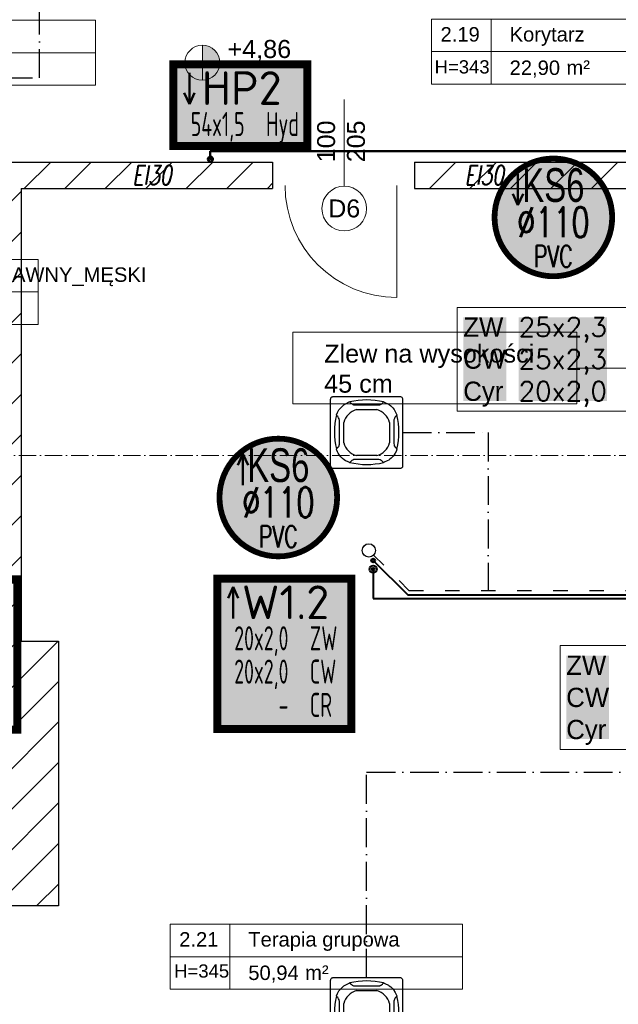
# Model space of a CAD drawing. Header units: millimetres. Extents: x 24385 to 79107, y -56478 to -23676.
# Tile 58 of 256: x 28668 to 29166, y -36318 to -35500. Entities that reach past the tile are written whole.
import ezdxf
from ezdxf.enums import TextEntityAlignment as Align

# ---------------------------------------------------------------- set-up
doc = ezdxf.new("R2010")
doc.units = ezdxf.units.MM
doc.header["$LTSCALE"] = 2
for name, pattern in [('ACAD_ISO03W100', [30, 12, -18]), ('ACAD_ISO10W100', [18, 12, -3, 0, -3]), ('DASHED', [19.05, 12.7, -6.35])]:
    doc.linetypes.add(name, pattern=pattern)
for name, color, linetype, lineweight in [('0_OPIS', 7, 'Continuous', 13), ('3DPLAN_A_DRZWI', 173, 'Continuous', 5), ('3DPLAN_A_TABELKA POMIESZCZEŃ', 7, 'Continuous', 0), ('_KWP_W_OPIS', 211, 'Continuous', 9), ('_WLK_W_OPIS', 211, 'Continuous', 9), ('A_STOL_OPIS', 55, 'Continuous', 5), ('A_TXT', 7, 'Continuous', 0), ('A_WYM_KOT', 161, 'Continuous', 0), ('A_ZESTAWIENIE STOLARKI', 3, 'Continuous', 15), ('Opisy', 7, 'Continuous', 13)]:
    doc.layers.add(name, color=color, linetype=linetype, lineweight=lineweight)
for name, color, linetype in [('3DPLAN_A_KRESKOWANIE 1', 253, 'Continuous'), ('3DPLAN_A_OPIS', 8, 'Continuous'), ('3DPLAN_A_POMIESZCZENIE NUMER', 100, 'Continuous'), ('3DPLAN_K_NOŚNA', 7, 'Continuous'), ('_WLK_oznaczenia', 211, 'Continuous'), ('A_POMIESZCZENIE OPIS', 100, 'Continuous'), ('IS_freon_urządzenia', 3, 'DASHED')]:
    doc.layers.add(name, color=color, linetype=linetype)
for name, color, linetype, lineweight, true_color in [('cw', 7, 'Continuous', 40, 0xf79809), ('hydranty', 7, 'Continuous', 50, 0x0335fc), ('kanalizacja', 7, 'Continuous', 30, 0xbf3000), ('kanalizacja pod stropem skropliny', 7, 'Continuous', 30, 0x60bb04), ('wodociag', 7, 'Continuous', 40, 0x0e97f1)]:
    doc.layers.add(name, color=color, linetype=linetype, lineweight=lineweight, true_color=true_color)
doc.styles.add('ARIAL', font='arial.ttf')
doc.styles.add('GRZEJNIK', font='simplex.shx', dxfattribs={"width": 0.7})
doc.styles.add('isocp', font='isocpeur.ttf', dxfattribs={"width": 0.9})
doc.styles.add('J-ROMANS', font='ROMANS.SHX', dxfattribs={"width": 0.7, "oblique": 10})
doc.styles.get("Standard").update_dxf_attribs({"font": 'arial.ttf'})
doc.styles.add('TABEL1', font='txt')

# ---------------------------------------------------------------- blocks, each defined once
blk = doc.blocks.new('zw$2C56')
at = {"layer": 'IS_freon_urządzenia', "linetype": 'Continuous'}
for points in [[(-321, 376), (383, 376), (389, 376), (396, 373), (403, 368), (407, 362), (410, 357), (411, 348), (411, -356), (410, -362), (408, -368), (403, -375), (396, -380), (392, -382), (388, -383), (384, -384), (-322, -384), (-328, -383), (-332, -381), (-337, -379), (-341, -375), (-344, -372), (-346, -368), (-348, -364), (-349, -360), (-349, -358), (-349, 348), (-348, 353), (-348, 357), (-346, 361), (-342, 367), (-339, 370), (-335, 373), (-329, 375), (-325, 376), (-321, 376)], [(-152, 319), (-150, 320), (-148, 320), (-147, 320), (-145, 319), (-144, 318), (-142, 317), (-138, 311), (-137, 309), (-135, 308), (-129, 302), (-123, 298), (-119, 295), (-113, 292), (-108, 291), (-106, 290), (-101, 289), (-97, 288), (-96, 288), (-94, 288), (-92, 288), (-90, 288), (-89, 288), (151, 288), (157, 288), (161, 288), (165, 289), (170, 290), (175, 292), (179, 294), (182, 296), (185, 297), (188, 299), (189, 300), (197, 307), (202, 313), (206, 317), (208, 319), (210, 320), (212, 320), (213, 320), (216, 318), (238, 308), (248, 303), (261, 296), (268, 291), (286, 277), (292, 271), (300, 264), (306, 257), (320, 239), (326, 231), (332, 220), (341, 204), (347, 191), (350, 185), (351, 181), (350, 177), (350, 176), (348, 174), (341, 169), (333, 161), (328, 154), (324, 146), (321, 139), (319, 129), (319, 122), (319, -118), (320, -133), (323, -144), (332, -159), (345, -171), (350, -176), (351, -180), (350, -183), (348, -188), (345, -195), (332, -221), (321, -237), (311, -251), (289, -274), (277, -284), (264, -293), (249, -301), (217, -317), (212, -319), (210, -319), (207, -318), (205, -316), (202, -311), (193, -302), (186, -297), (175, -291), (160, -288), (150, -287), (-89, -287), (-103, -288), (-116, -293), (-125, -298), (-133, -305), (-137, -309), (-144, -317), (-148, -319), (-157, -316), (-164, -313), (-172, -309), (-191, -300), (-206, -290), (-222, -277), (-222, -277), (-241, -260), (-256, -241), (-269, -220), (-277, -206), (-284, -189), (-288, -182), (-288, -178), (-287, -175), (-283, -172), (-275, -165), (-275, -158), (-268, -158), (-263, -150), (-260, -143), (-258, -135), (-256, -125), (-256, -82), (-256, -20), (-256, 123), (-259, 141), (-265, 153), (-274, 165), (-285, 174), (-288, 179), (-287, 184), (-276, 209), (-261, 236), (-246, 255), (-224, 276), (-208, 289), (-152, 319)], [(-75, 239), (138, 239)], [(-211, -111), (-211, 103)], [(274, 103), (274, -111)], [(138, -247), (-75, -247)]]:
    blk.add_lwpolyline(points, dxfattribs=at)
for centre, radius, start, end in [((32, -425), 766, 76.4959, 103.5206), ((-19, 47), 200, 106.2611, 163.6692), ((82, 47), 200, 16.3308, 73.7389), ((457, 2), 766, 166.4793, 193.5039), ((-394, 1), 766, 346.4959, 13.5206), ((-19, -55), 200, 196.3308, 253.7389), ((82, -55), 200, 286.2611, 343.6692), ((31, 426), 766, 256.4793, 283.5039)]:
    blk.add_arc(centre, radius, start, end, dxfattribs=at)
blk = doc.blocks.new('G$CDB1AC55F')
at = {"layer": 'IS_freon_urządzenia', "xscale": 0.07876787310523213, "yscale": 0.07876787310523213, "zscale": 0.07876787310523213}
blk.add_blockref('zw$2C56', (27.48, 30.22), dxfattribs=at)
blk = doc.blocks.new('tabelka dla tp')
at = {"layer": '3DPLAN_A_TABELKA POMIESZCZEŃ'}
for p, q in [((49.7, 54), (49.7, 0)), ((0, 27), (243.13, 27))]:
    blk.add_line(p, q, dxfattribs=at)
blk.add_lwpolyline([(0, 54), (243.13, 54), (243.13, 0), (0, 0)], close=True, dxfattribs=at)
at = {"layer": '3DPLAN_A_POMIESZCZENIE NUMER', "color": 7, "style": 'ARIAL'}
blk.add_attdef('NUMER', (2.23, 35.39), '', height=12, dxfattribs=at)
at = {"layer": 'A_POMIESZCZENIE OPIS', "insert": (112.2, 19.75), "char_height": 12, "width": 36.4122, "attachment_point": 1, "style": 'ARIAL'}
blk.add_mtext('{\\C7;m²}', dxfattribs=at)
at = {"layer": 'A_POMIESZCZENIE OPIS', "color": 7, "style": 'ARIAL'}
for tag, p in [('NAZWA', (51.73, 35.39)), ('POWIERZCHNIA', (51.06, 7.24))]:
    blk.add_attdef(tag, p, '', height=12, dxfattribs=at)
blk = doc.blocks.new('II pietrooo')
at = {"layer": '3DPLAN_A_KRESKOWANIE 1'}
h = blk.add_hatch(dxfattribs=at)
h.set_pattern_fill('ANSI31', color=256, scale=7.5, style=0)
h.set_pattern_definition([(45, (25713.503, -37486.946), (-16.83798, 16.83798), [])])
h.paths.add_polyline_path([(28996.12, -35640.04), (29220.12, -35640.04), (29220.12, -35744.04), (29268.12, -35744.04), (29268.12, -35638.04), (29280.12, -35638.04), (29280.12, -35618.04), (28996.12, -35618.04)])
h.paths.add_polyline_path([(28878.12, -35618.04), (28627.12, -35618.04), (28627.12, -35638.72), (28681.52, -35638.72), (28681.52, -35640.04), (28878.12, -35640.04)])
h.paths.add_polyline_path([(28627.12, -35774.7), (28669.12, -35774.7), (28669.12, -35692.72), (28627.12, -35692.72)])
h.paths.add_polyline_path([(28558.7, -36657.04), (28739.12, -36657.04), (28739.12, -36571.04), (28671.12, -36571.04), (28671.12, -36518.04), (28657.12, -36518.04), (28657.12, -36236.04), (28700.12, -36236.04), (28700.12, -36016.04), (28669.12, -36016.04), (28669.12, -35828.7), (28627.12, -35828.7), (28627.12, -35865.04), (28626.12, -35886.04), (28626.12, -36572.04), (28558.7, -36572.04)])
h.paths.add_polyline_path([(29268.12, -35964.04), (29268.12, -35847.04), (29220.12, -35847.04), (29220.12, -35964.04)])
h.paths.add_polyline_path([(29503.49, -35638.04), (29503.49, -35618.04), (29460.12, -35618.04), (29460.12, -35600.04), (29450.12, -35600.04), (29450.12, -35618.04), (29383.12, -35618.04), (29383.12, -35638.04)])
h.paths.add_polyline_path([(28853.12, -36657.04), (29038.12, -36657.04), (29038.12, -36571.04), (28853.12, -36571.04)])
h.paths.add_polyline_path([(29151.12, -36657.04), (29338.12, -36657.04), (29338.12, -36571.04), (29270.12, -36571.04), (29270.12, -36518.04), (29220.12, -36518.04), (29220.12, -36571.04), (29151.12, -36571.04)])
h.paths.add_polyline_path([(29634.12, -36571.04), (29451.12, -36571.04), (29451.12, -36657.04), (29634.12, -36657.04)])
h.paths.add_polyline_path([(29935.12, -36571.04), (29869.12, -36571.04), (29869.12, -36518.04), (29822.12, -36518.04), (29822.12, -36571.04), (29747.12, -36571.04), (29747.12, -36657.04), (29935.12, -36657.04)])
h.paths.add_polyline_path([(30049.12, -36657.04), (30229.12, -36657.04), (30229.12, -36572.04), (30152.12, -36572.04), (30152.12, -35868.04), (30205.12, -35868.04), (30205.12, -35846.04), (30137.12, -35846.04), (30137.12, -36571.04), (30049.12, -36571.04)])
h.paths.add_polyline_path([(30416.12, -35967.04), (30444.12, -35967.04), (30444.12, -36519.04), (30416.12, -36519.04), (30416.12, -36572.04), (30344.12, -36572.04), (30344.12, -36657.04), (30525.12, -36657.04), (30525.12, -36569.04), (30491.12, -36569.04), (30491.12, -35961.04), (30561.12, -35961.04), (30561.12, -35942.04), (30464.12, -35942.04), (30464.12, -35846.04), (30308.12, -35846.04), (30308.12, -35868.04), (30416.12, -35868.04)])
h.paths.add_polyline_path([(30640.12, -36657.04), (30826.12, -36657.04), (30826.12, -36569.04), (30640.12, -36569.04)])
h.paths.add_polyline_path([(31069.12, -36128.04), (31069.12, -36517.04), (31041.12, -36517.04), (31041.12, -36569.04), (30941.12, -36569.04), (30941.12, -36657.04), (31677.49, -36657.04), (31677.49, -36350.04), (31638.12, -36350.04), (31638.12, -36497.04), (31585.12, -36497.04), (31585.12, -36562.04), (31092.12, -36562.04), (31092.12, -36128.04)])
h.paths.add_polyline_path([(31069.12, -35961.04), (30716.12, -35961.04), (30716.12, -35813.04), (30718.62, -35813.04), (30728.12, -35813.04), (30728.12, -35942.04), (31012.12, -35942.04), (31012.12, -35891.04), (31024.12, -35891.04), (31024.12, -35870.04), (31046.12, -35870.04), (31046.12, -35891.04), (31058.12, -35891.04), (31058.12, -35942.04), (31562.12, -35942.04), (31562.12, -35677.04), (31610.12, -35677.04), (31610.12, -35281.04), (31677.49, -35281.04), (31677.49, -36124.04), (31638.12, -36124.04), (31638.12, -35961.04), (31092.12, -35961.04), (31092.12, -36025.04), (31069.12, -36025.04)])
h.paths.add_polyline_path([(30708.33, -35857.49), (30708.33, -35812.36), (30740.73, -35812.36), (30740.73, -35857.49)], flags=9)
h.paths.add_polyline_path([(31062.12, -35694.04), (31062.12, -35618.04), (31015.12, -35618.04), (31015.12, -35694.04)])
h.paths.add_polyline_path([(31677.49, -35151.04), (31677.49, -34962.04), (30941.12, -34962.04), (30941.12, -35016.04), (31013.12, -35016.04), (31013.12, -35069.04), (31062.12, -35069.04), (31062.12, -35011.04), (31562.12, -35011.04), (31562.12, -35142.04), (31610.12, -35142.04), (31610.12, -35151.04)])
h.paths.add_polyline_path([(30826.12, -34962.04), (30640.12, -34962.04), (30640.12, -35016.04), (30826.12, -35016.04)])
h.paths.add_polyline_path([(30346.12, -35009.04), (30420.12, -35009.04), (30420.12, -35062.04), (30450.12, -35062.04), (30450.12, -35149.04), (30460.12, -35149.04), (30460.12, -35016.04), (30525.12, -35016.04), (30525.12, -34962.04), (30346.12, -34962.04)])
h.paths.add_polyline_path([(30231.12, -34962.04), (30056.12, -34962.04), (30056.12, -35009.04), (30231.12, -35009.04)])
h.paths.add_polyline_path([(29856.12, -35328.04), (29856.12, -35059.04), (29872.12, -35059.04), (29872.12, -35009.04), (29941.12, -35009.04), (29941.12, -34962.04), (29753.12, -34962.04), (29753.12, -35009.04), (29818.12, -35009.04), (29818.12, -35059.04), (29834.12, -35059.04), (29834.12, -35328.04)])
h.paths.add_polyline_path([(29460.12, -35480.04), (29460.12, -35466.04), (30247.12, -35466.04), (30247.12, -35441.04), (29856.12, -35441.04), (29856.12, -35428.04), (29834.12, -35428.04), (29834.12, -35441.04), (29556.12, -35441.04), (29556.12, -35009.04), (29638.12, -35009.04), (29638.12, -34962.04), (29461.12, -34962.04), (29461.12, -35016.04), (29547.12, -35016.04), (29547.12, -35448.04), (29368.12, -35448.04), (29368.12, -35466.04), (29450.12, -35466.04), (29450.12, -35480.04), (29452.12, -35480.04)])
h.paths.add_polyline_path([(29336.12, -34962.04), (29156.46, -34962.04), (29156.46, -35014.04), (29226.46, -35014.04), (29226.46, -35404.04), (29175.46, -35404.04), (29175.46, -35444.04), (28929.46, -35444.04), (28929.46, -35466.04), (29265.12, -35466.04), (29265.12, -35448.04), (29253.12, -35448.04), (29253.12, -35070.04), (29282.12, -35070.04), (29282.12, -35016.04), (29336.12, -35016.04)])
h.paths.add_polyline_path([(28860.46, -35014.04), (29041.46, -35014.04), (29041.46, -34962.04), (28860.46, -34962.04)])
h.paths.add_polyline_path([(28697.46, -35187.04), (28697.46, -35084.04), (28674.46, -35084.04), (28674.46, -35014.04), (28745.46, -35014.04), (28745.46, -34962.04), (28602.12, -34962.04), (28602.12, -35015.04), (28627.12, -35015.04), (28627.12, -35067.04), (28642.12, -35067.04), (28642.12, -35072.04), (28642.12, -35146.32), (28685.71, -35146.32), (28685.71, -35187.04)])
h.paths.add_polyline_path([(28642.12, -35353.04), (28635.12, -35353.04), (28635.12, -35438.04), (28643.12, -35438.04), (28643.12, -35466.04), (28829.46, -35466.04), (28829.46, -35444.04), (28674.46, -35444.04), (28674.46, -35200.32), (28642.12, -35200.32)])
h.paths.add_polyline_path([(28492.12, -35015.04), (28492.12, -34962.04), (28212, -34962.04), (28212, -34959.04), (28205.12, -34959.04), (28205.12, -35015.04)])
h.paths.add_polyline_path([(28062.12, -35183.04), (28062.12, -35072.04), (28072.12, -35072.04), (28072.12, -35015.04), (28081.12, -35015.04), (28081.12, -34918.04), (28086.12, -34918.04), (28086.12, -34914.04), (28068.99, -34914.04), (28068.99, -34944.04), (28073.99, -34944.04), (28073.99, -34959.04), (28062.49, -34959.04), (28062.49, -34962.04), (28026.62, -34962.04), (28026.62, -35180.04), (28027.12, -35180.04), (28027.12, -35183.04)])
h.paths.add_polyline_path([(27906.12, -35022.04), (27982.12, -35022.04), (27982.12, -35089.04), (27944.12, -35089.04), (27944.12, -35180.04), (28026.62, -35180.04), (28026.62, -34962.04), (27906.12, -34962.04)])
h.paths.add_polyline_path([(27791.12, -34962.04), (27617.12, -34962.04), (27617.12, -35022.04), (27791.12, -35022.04)])
h.paths.add_polyline_path([(27460.12, -35083.04), (27426.12, -35083.04), (27426.12, -35022.04), (27502.12, -35022.04), (27502.12, -34962.04), (26781.49, -34962.04), (26781.49, -35100.04), (26827.12, -35100.04), (26827.12, -35020.04), (27377.12, -35020.04), (27377.12, -35072.04), (27405.12, -35072.04), (27405.12, -35233.04), (27460.12, -35233.04)])
h.paths.add_polyline_path([(27405.12, -35492.04), (27426.12, -35492.04), (27426.12, -35323.04), (27405.12, -35323.04), (27405.12, -35332.04), (26827.12, -35332.04), (26827.12, -35275.04), (26781.49, -35275.04), (26781.49, -35409.04), (26826.12, -35409.04), (26826.12, -35352.04), (27405.12, -35352.04)])
h.paths.add_polyline_path([(26827.12, -36005.04), (26827.12, -35955.04), (27379.12, -35955.04), (27379.12, -35969.04), (27405.12, -35969.04), (27405.12, -35998.04), (27426.12, -35998.04), (27426.12, -35901.04), (27346.12, -35901.04), (27346.12, -35931.04), (26850.12, -35931.04), (26850.12, -35891.04), (26781.49, -35891.04), (26781.49, -36005.04)])
h.paths.add_polyline_path([(26993.72, -36573.04), (26827.12, -36573.04), (26827.12, -36503.04), (26881.12, -36503.04), (26881.12, -36349.04), (26827.12, -36349.04), (26827.12, -36275.04), (26781.49, -36275.04), (26781.49, -36657.04), (26993.72, -36657.04)])
h.paths.add_polyline_path([(27462.55, -36581.04), (27431.12, -36581.04), (27431.12, -36173.04), (27468.12, -36173.04), (27468.12, -36134.04), (27477.12, -36134.04), (27477.12, -36113.04), (27426.12, -36113.04), (27426.12, -36088.04), (27405.12, -36088.04), (27405.12, -36522.04), (27378.12, -36522.04), (27378.12, -36573.04), (27181.88, -36573.04), (27181.88, -36657.04), (27462.55, -36657.04)])
h.paths.add_polyline_path([(27415.62, -36075.12), (27432.05, -36075.12), (27432.05, -36095.12), (27415.62, -36095.12)], flags=9)
h.paths.add_polyline_path([(27804.12, -36578.85), (27739.12, -36578.85), (27739.12, -36043.85), (27716.12, -36043.85), (27716.12, -36113.04), (27580.12, -36113.04), (27580.12, -36134.04), (27717.12, -36134.04), (27717.12, -36581.04), (27577.55, -36581.04), (27577.55, -36657.04), (27804.12, -36657.04)])
h.paths.add_polyline_path([(28147.7, -36572.04), (28077.7, -36572.04), (28077.7, -36523.04), (28062.7, -36523.04), (28062.7, -36237.04), (28106.7, -36237.04), (28106.7, -36134.04), (28062.7, -36134.04), (28062.7, -36010.04), (28106.7, -36010.04), (28106.7, -35886.04), (28394.12, -35886.04), (28394.12, -35864.04), (28063.12, -35864.04), (28063.12, -35670.04), (28073.12, -35670.04), (28073.12, -35621.04), (28062.12, -35621.04), (28062.12, -35543.04), (28082.12, -35543.04), (28082.12, -35495.04), (28062.12, -35495.04), (28062.12, -35394.04), (28282.12, -35394.04), (28282.12, -35408.04), (28286.46, -35408.04), (28298.12, -35408.04), (28298.12, -35378.04), (28379.12, -35378.04), (28379.12, -35438.04), (28517.12, -35438.04), (28517.12, -35353.04), (28062.12, -35353.04), (28062.12, -35333.04), (28027.12, -35333.04), (28027.12, -35347.04), (28026.62, -35347.04), (28026.62, -36657.04), (28147.7, -36657.04)])
h.paths.add_polyline_path([(27990.12, -35853.04), (27968.12, -35853.04), (27968.12, -35869.04), (27697.3, -35869.04), (27697.3, -35888.04), (27716.12, -35888.04), (27716.12, -35906.28), (27737.7, -35906.28), (27737.7, -35953.85), (27739.12, -35953.85), (27739.12, -35885.85), (27985.12, -35885.85), (27985.12, -35971.85), (28001.12, -35971.85), (28001.12, -36038.85), (27936.12, -36038.85), (27936.12, -36242.85), (27999.12, -36242.85), (27999.12, -36501.85), (27972.12, -36501.85), (27972.12, -36578.85), (27919.12, -36578.85), (27919.12, -36657.04), (28026.62, -36657.04), (28026.62, -35347.04), (27730.12, -35347.04), (27730.12, -35371.04), (27990.12, -35371.04), (27990.12, -35559.04), (27950.12, -35559.04), (27950.12, -35615.04), (27920.12, -35615.04), (27920.12, -35714.04), (27990.12, -35714.04)])
h.paths.add_polyline_path([(27618.12, -35845.04), (27595.12, -35845.04), (27595.12, -35888.04), (27697.3, -35888.04), (27697.3, -35869.04), (27618.12, -35869.04)])
h.paths.add_polyline_path([(27618.12, -35668.04), (27611.12, -35668.04), (27611.12, -35639.52), (27595.12, -35639.52), (27595.12, -35742.04), (27618.12, -35742.04)])
h.paths.add_polyline_path([(27627.12, -35371.04), (27627.12, -35347.04), (27595.12, -35347.04), (27595.12, -35585.52), (27611.12, -35585.52), (27611.12, -35371.04)])
h.paths.add_polyline_path([(27611.12, -35585.52), (27595.12, -35585.52), (27595.12, -35612.52), (27611.12, -35612.52)])
h.paths.add_polyline_path([(27595.12, -35612.52), (27595.12, -35639.52), (27611.12, -35639.52), (27611.12, -35612.52)])
h.paths.add_polyline_path([(28681.52, -35638.72), (28627.12, -35638.72), (28627.12, -35665.72), (28669.12, -35665.72), (28669.12, -35640.04), (28681.52, -35640.04)])
h.paths.add_polyline_path([(28627.12, -35665.72), (28627.12, -35692.72), (28669.12, -35692.72), (28669.12, -35665.72)])
h.paths.add_polyline_path([(28669.12, -35774.7), (28627.12, -35774.7), (28627.12, -35801.7), (28669.12, -35801.7)])
h.paths.add_polyline_path([(28500.55, -35778.11), (28635.7, -35778.11), (28635.7, -35799.65), (28500.55, -35799.65)], flags=9)
h.paths.add_polyline_path([(28627.12, -35801.7), (28627.12, -35828.7), (28669.12, -35828.7), (28669.12, -35801.7)])
h.paths.add_polyline_path([(30458.65, -36145.03), (30476.6, -36145.03), (30476.6, -36165.03), (30458.65, -36165.03)], flags=24)
h.paths.add_polyline_path([(31264.91, -35935.28), (31310.04, -35935.28), (31310.04, -35967.68), (31264.91, -35967.68)], flags=24)
h.paths.add_polyline_path([(30821.98, -35935.28), (30867.1, -35935.28), (30867.1, -35967.68), (30821.98, -35967.68)], flags=24)
h.paths.add_polyline_path([(29703.79, -35437.78), (29748.92, -35437.78), (29748.92, -35470.18), (29703.79, -35470.18)], flags=24)
h.paths.add_polyline_path([(30025.57, -35437.78), (30070.7, -35437.78), (30070.7, -35470.18), (30025.57, -35470.18)], flags=24)
h.paths.add_polyline_path([(29534.64, -35263.91), (29534.64, -35218.79), (29567.04, -35218.79), (29567.04, -35263.91)], flags=24)
h.paths.add_polyline_path([(27335.79, -35645.68), (27389.56, -35645.68), (27389.56, -35678.08), (27335.79, -35678.08)], flags=24)
at = {"layer": 'A_WYM_KOT'}
h = blk.add_hatch(color=256, dxfattribs=at)
h.dxf.hatch_style = 1
h.paths.add_polyline_path([(28819.8, -35535.57), (28805.24, -35535.57, 0.414214), (28819.8, -35550.13), (28819.8, -35535.57)], is_closed=False)
h.paths.add_polyline_path([(28819.8, -35535.57), (28834.36, -35535.57, 0.143872), (28832.05, -35527.69), (28819.8, -35527.69), (28819.8, -35535.57)], is_closed=False)
h.paths.add_polyline_path([(28819.8, -35521.01), (28819.8, -35527.69), (28832.05, -35527.69, 0.255137), (28819.8, -35521.01)], is_closed=False)
at = {"layer": '3DPLAN_A_DRZWI'}
blk.add_line((28981.51, -35637.54), (28981.51, -35730.54), dxfattribs=at)
blk.add_arc((28981.51, -35637.54), 93, 180, 270, dxfattribs=at)
at = {"layer": '3DPLAN_K_NOŚNA'}
for p, q in [((28627.12, -35618.04), (28878.12, -35618.04)), ((28878.12, -35618.04), (28878.12, -35640.04)), ((28996.12, -35618.04), (28996.12, -35640.04)), ((28996.12, -35618.04), (29280.12, -35618.04)), ((28669.12, -35640.04), (28669.12, -36016.04)), ((28669.12, -35640.04), (28878.12, -35640.04)), ((28996.12, -35640.04), (29220.12, -35640.04)), ((28669.12, -36016.04), (28700.12, -36016.04)), ((28700.12, -36016.04), (28700.12, -36236.04)), ((28700.12, -36236.04), (28657.12, -36236.04))]:
    blk.add_line(p, q, dxfattribs=at)
at = {"layer": 'A_STOL_OPIS'}
blk.add_line((28937.69, -35566.16), (28937.69, -35638.1), dxfattribs=at)
at = {"layer": 'A_TXT', "linetype": 'ACAD_ISO10W100', "ltscale": 0.6}
blk.add_line((28189.82, -35861.93), (29355.98, -35861.93), dxfattribs=at)
at = {"layer": 'A_WYM_KOT'}
for p, q in [((28819.8, -35521.01), (28819.8, -35550.13)), ((28834.36, -35535.57), (28805.24, -35535.57)), ((28909.14, -35535.57), (28834.36, -35535.57))]:
    blk.add_line(p, q, dxfattribs=at)
blk.add_circle((28819.8, -35535.57), 14.56, dxfattribs=at)
at = {"layer": 'A_ZESTAWIENIE STOLARKI', "ltscale": 0.25}
blk.add_circle((28937.69, -35656.68), 18.58, dxfattribs=at)
at = {"layer": 'Opisy', "ltscale": 0.5}
blk.add_line((29131.08, -35789.15), (29187.59, -35789.15), dxfattribs=at)
blk.add_lwpolyline([(28895.02, -35818.94), (29131.08, -35818.94), (29131.08, -35759.35), (28895.02, -35759.35)], close=True, dxfattribs=at)
at = {"layer": '3DPLAN_A_TABELKA POMIESZCZEŃ', "ltscale": 0.5}
ref = blk.add_blockref('tabelka dla tp', (28487.67, -35554.24), dxfattribs=at)
ref.add_attrib('NUMER', '2.15', (28495.2, -35518.86), dxfattribs={"layer": '3DPLAN_A_POMIESZCZENIE NUMER', "color": 0, "height": 12, "style": 'ARIAL'})
ref.add_attrib('NAZWA', 'WC_DAMSKI', (28552.63, -35518.86), dxfattribs={"layer": 'A_POMIESZCZENIE OPIS', "color": 0, "height": 12, "style": 'ARIAL'})
ref.add_attrib('POWIERZCHNIA', '2,72', (28552.63, -35546.61), dxfattribs={"layer": 'A_POMIESZCZENIE OPIS', "color": 0, "height": 12, "style": 'ARIAL'})
ref = blk.add_blockref('tabelka dla tp', (29010.21, -35553.32), dxfattribs=at)
ref.add_attrib('NUMER', '2.19', (29017.74, -35517.94), dxfattribs={"layer": '3DPLAN_A_POMIESZCZENIE NUMER', "color": 0, "height": 12, "style": 'ARIAL'})
ref.add_attrib('NAZWA', 'Korytarz', (29075.17, -35517.94), dxfattribs={"layer": 'A_POMIESZCZENIE OPIS', "color": 0, "height": 12, "style": 'ARIAL'})
ref.add_attrib('POWIERZCHNIA', '22,90', (29075.17, -35545.69), dxfattribs={"layer": 'A_POMIESZCZENIE OPIS', "color": 0, "height": 12, "style": 'ARIAL'})
ref = blk.add_blockref('tabelka dla tp', (28440.04, -35752.94), dxfattribs=at)
ref.add_attrib('NUMER', '2.14', (28447.56, -35717.56), dxfattribs={"layer": '3DPLAN_A_POMIESZCZENIE NUMER', "color": 0, "height": 12, "style": 'ARIAL'})
ref.add_attrib('NAZWA', 'WC_NIEPEŁNOSPRAWNY_MĘSKI', (28504.99, -35717.56), dxfattribs={"layer": 'A_POMIESZCZENIE OPIS', "color": 0, "height": 12, "style": 'ARIAL'})
ref.add_attrib('POWIERZCHNIA', '4,85', (28504.99, -35745.31), dxfattribs={"layer": 'A_POMIESZCZENIE OPIS', "color": 0, "height": 12, "style": 'ARIAL'})
ref = blk.add_blockref('tabelka dla tp', (28792.97, -36305.16), dxfattribs=at)
ref.add_attrib('NUMER', '2.21', (28800.5, -36269.77), dxfattribs={"layer": '3DPLAN_A_POMIESZCZENIE NUMER', "color": 0, "height": 12, "style": 'ARIAL'})
ref.add_attrib('NAZWA', 'Terapia grupowa', (28857.93, -36269.77), dxfattribs={"layer": 'A_POMIESZCZENIE OPIS', "color": 0, "height": 12, "style": 'ARIAL'})
ref.add_attrib('POWIERZCHNIA', '50,94', (28857.93, -36297.52), dxfattribs={"layer": 'A_POMIESZCZENIE OPIS', "color": 0, "height": 12, "style": 'ARIAL'})
at = {"layer": '3DPLAN_A_OPIS', "color": 1, "lineweight": 30, "style": 'ARIAL'}
for tag, p in [('WYŁĄCZONE', (29640.58, -35218.77)), ('WYŁĄCZONE', (30122.42, -35218.77)), ('WYŁĄCZONE', (28887.31, -35245.56)), ('Z_OPRACOWANIA', (29630.24, -35241.21)), ('Z_OPRACOWANIA', (30112.08, -35241.21)), ('Z_OPRACOWANIA', (28876.97, -35267.28)), ('WYŁĄCZONE', (30987.8, -35381.78)), ('Z_OPRACOWANIA', (30977.46, -35404.21))]:
    blk.add_attdef(tag, p, '', height=12, dxfattribs=at)
at = {"layer": '3DPLAN_A_TABELKA POMIESZCZEŃ', "color": 7, "ltscale": 0.5, "char_height": 11, "width": 59.2068, "attachment_point": 1, "style": 'ARIAL'}
for s, insert in [('H=343', (29012.85, -35533.47)), ('H=345', (28796.33, -36284.53))]:
    blk.add_mtext(s, dxfattribs=dict(at, insert=insert))
at = {"layer": 'A_STOL_OPIS', "ltscale": 0.2, "insert": (28915.18, -35630.05), "char_height": 14.872, "attachment_point": 1, "rotation": 90, "style": 'TABEL1'}
blk.add_mtext_dynamic_manual_height_columns('\\pxqc;{\\fArial|b0|i0|c238|p34;100\\P205}', width=58.3206, gutter_width=80, heights=[0], dxfattribs=at)
at = {"layer": 'A_TXT', "color": 1, "lineweight": 30, "char_height": 16.2, "width": 31.0131, "attachment_point": 5, "style": 'J-ROMANS'}
for insert in [(28777.9, -35628.94), (29054.14, -35628.94)]:
    blk.add_mtext('EI30', dxfattribs=dict(at, insert=insert))
at = {"layer": 'A_WYM_KOT', "ltscale": 0.2, "insert": (28840.58, -35516.62), "char_height": 15, "attachment_point": 1, "style": 'TABEL1'}
blk.add_mtext_dynamic_manual_height_columns('{\\fArial|b0|i0|c238|p34;+4,86}', width=72.9007, gutter_width=100, heights=[17.78], dxfattribs=at)
at = {"layer": 'A_ZESTAWIENIE STOLARKI', "ltscale": 0.2, "insert": (28937.69, -35656.68), "char_height": 14.872, "attachment_point": 5, "style": 'TABEL1'}
blk.add_mtext_dynamic_manual_height_columns('{\\fArial|b0|i0|c238|p34;D6}', width=58.3206, gutter_width=80, heights=[0], dxfattribs=at)
at = {"layer": 'Opisy', "ltscale": 0.5, "insert": (28921.01, -35769.63), "char_height": 15, "width": 685.9992, "attachment_point": 1, "style": 'ARIAL'}
blk.add_mtext('Zlew na wysokości\\P45 cm', dxfattribs=at)

msp = doc.modelspace()

# ---------------------------------------------------------------- hatches: boundary and pattern name
at = {"layer": '_WLK_oznaczenia'}
for points in [[(29160.44, -35664.01, -1), (29062.64, -35664.01, -1)], [(28931.78, -35896.72, -1), (28833.98, -35896.72, -1)]]:
    msp.add_hatch(color=255, dxfattribs=at).paths.add_polyline_path(points)
at = {"layer": '_WLK_W_OPIS'}
for points in [[(28795.63, -35604.61), (28907.06, -35604.61), (28907.06, -35536.89), (28795.63, -35536.89)], [(28832.09, -36088.91), (28943.52, -36088.91), (28943.52, -35964.05), (28832.09, -35964.05)]]:
    msp.add_hatch(color=255, dxfattribs=at).paths.add_polyline_path(points)

# ---------------------------------------------------------------- linework, layer by layer
at = {"layer": '_KWP_W_OPIS'}
for p, q in [((29031.68, -35738.76), (29031.68, -35825.04)), ((29031.68, -35738.76), (29203.09, -35738.76)), ((29031.68, -35825.04), (29183.69, -35825.04)), ((29117.25, -36019.76), (29117.25, -36106.05)), ((29117.25, -36019.76), (29269.24, -36019.76)), ((29117.25, -36106.05), (29269.26, -36106.05))]:
    msp.add_line(p, q, dxfattribs=at)
at = {"layer": '_WLK_oznaczenia', "lineweight": 50}
for p, q in [((28808.93, -35569.92), (28808.93, -35543.83)), ((29082.12, -35653.88), (29082.12, -35627.79)), ((28853.47, -35860.5), (28853.47, -35886.59)), ((28845.39, -35970.99), (28845.39, -35997.09))]:
    msp.add_line(p, q, dxfattribs=at)
at = {"layer": '_WLK_oznaczenia'}
for points in [[(29160.44, -35664.01, 4.8, 4.8, -1), (29062.64, -35664.01, 4.8, 4.8, -1)], [(28931.78, -35896.72, 4.8, 4.8, -1), (28833.98, -35896.72, 4.8, 4.8, -1)]]:
    msp.add_lwpolyline(points, format="xyseb", close=True, dxfattribs=at)
at = {"layer": '_WLK_W_OPIS', "color": 211, "lineweight": 50}
for p, q in [((28808.93, -35569.92), (28804.68, -35560.54)), ((28808.93, -35569.92), (28813.19, -35560.54)), ((29082.12, -35653.88), (29077.87, -35644.51)), ((29082.12, -35653.88), (29086.38, -35644.51)), ((28853.47, -35860.5), (28849.21, -35869.88)), ((28853.47, -35860.5), (28857.72, -35869.88)), ((28845.39, -35970.99), (28841.14, -35980.37)), ((28845.39, -35970.99), (28849.64, -35980.37))]:
    msp.add_line(p, q, dxfattribs=at)
at = {"layer": '_WLK_W_OPIS', "const_width": 6.68}
for points in [[(28795.63, -35604.61), (28907.06, -35604.61), (28907.06, -35536.89), (28795.63, -35536.89)], [(28554.61, -36089.67), (28666.04, -36089.67), (28666.04, -35964.81), (28554.61, -35964.81)], [(28832.09, -36088.91), (28943.52, -36088.91), (28943.52, -35964.05), (28832.09, -35964.05)]]:
    msp.add_lwpolyline(points, close=True, dxfattribs=at)
at = {"layer": 'cw'}
for p, q in [((28961.73, -35956.23), (28961.73, -35980.71)), ((28961.73, -35980.71), (29288.4, -35980.71))]:
    msp.add_line(p, q, dxfattribs=at)
for radius in [3, 3, 1, 1]:
    msp.add_circle((28961.73, -35956.23), radius, dxfattribs=at)
at = {"layer": 'hydranty'}
msp.add_lwpolyline([(29735.21, -35609.12), (28826.33, -35609.12), (28826.46, -35616.36)], dxfattribs=at)
msp.add_circle((28826.46, -35615.65), 2.1, dxfattribs=at)
at = {"layer": 'kanalizacja', "linetype": 'ACAD_ISO03W100', "ltscale": 0.5}
msp.add_lwpolyline([(28962.08, -35944.56), (28991.48, -35973.96), (29212.12, -35973.96), (29212.12, -35709.56)], dxfattribs=at)
at = {"layer": 'kanalizacja'}
msp.add_circle((28958.19, -35940.67), 5.5, dxfattribs=at)
at = {"layer": 'kanalizacja pod stropem skropliny', "linetype": 'ACAD_ISO10W100'}
for points in [[(28076.83, -35548.17), (28684.26, -35548.17), (28684.26, -35292.13)], [(28986.24, -35842.77), (29057.37, -35842.77), (29057.24, -35973.96)], [(28956.32, -36295.51), (28956.32, -36124.85), (29304.12, -36124.85)]]:
    msp.add_lwpolyline(points, dxfattribs=at)
at = {"layer": 'wodociag'}
for p, q in [((28961.73, -35949.01), (28990.44, -35977.64)), ((28990.44, -35977.64), (29295.63, -35977.64))]:
    msp.add_line(p, q, dxfattribs=at)
for radius in [1.6, 1.6, 1, 1]:
    msp.add_circle((28961.73, -35949.01), radius, dxfattribs=at)

# ---------------------------------------------------------------- block references
at = {"layer": '0_OPIS'}
msp.add_blockref('II pietrooo', (0, 0), dxfattribs=at)
at = {"layer": 'IS_freon_urządzenia'}
for p in [(28926.38, -35872.7), (28926.38, -36355.37)]:
    msp.add_blockref('G$CDB1AC55F', p, dxfattribs=at)

# ---------------------------------------------------------------- texts
at = {"layer": '_KWP_W_OPIS', "char_height": 16, "attachment_point": 1, "bg_fill": 1, "box_fill_scale": 1, "bg_fill_color": 7, "bg_fill_true_color": 16777215, "bg_fill_transparency": 0}
for s, insert in [('\\Fcp_simplex.shx;ZW\\PCW\\PCyr', (29036.68, -35747.09)), ('\\Fsimplex.shx;25x2,3\\P25x2,3\\P20x2,0', (29082.67, -35747.09)), ('\\Fcp_simplex.shx;ZW\\PCW\\PCyr', (29122.25, -36028.09))]:
    msp.add_mtext(s, dxfattribs=dict(at, insert=insert))
at = {"layer": '_WLK_oznaczenia', "width": 0.7}
for s, height, style, p in [('KS6', 28, 'ARIAL', (29111.54, -35651.14)), ('%%c110', 25, 'GRZEJNIK', (29111.54, -35680.54)), ('PVC', 18, 'GRZEJNIK', (29111.54, -35705.42)), ('KS6', 28, 'ARIAL', (28882.88, -35883.84)), ('%%c110', 25, 'GRZEJNIK', (28882.88, -35913.24)), ('PVC', 18, 'GRZEJNIK', (28882.88, -35938.13))]:
    msp.add_text(s, height=height, dxfattribs=dict(at, style=style)).set_placement(p, align=Align.CENTER)
at = {"layer": '_WLK_W_OPIS', "style": 'isocp'}
for s, p in [('HP2', (28852.46, -35570.6)), ('W1.2', (28888.92, -35997.76))]:
    msp.add_text(s, height=28, dxfattribs=at).set_placement(p, align=Align.CENTER)
at = {"layer": '_WLK_W_OPIS', "style": 'isocp', "width": 0.6}
for s, p in [('54x1,5', (28854.86, -35596.48)), ('20x2,0', (28891.32, -36023.65)), ('20x2,0', (28891.32, -36051.31)), ('-', (28891.32, -36078.98))]:
    msp.add_text(s, height=20, dxfattribs=at).set_placement(p, align=Align.RIGHT)
for s, p in [('Hyd', (28872.63, -35596.48)), ('ZW', (28909.09, -36023.65)), ('CW', (28909.09, -36051.31)), ('CR', (28909.09, -36078.98))]:
    msp.add_text(s, height=20, dxfattribs=at).set_placement(p)

doc.saveas('drawing.dxf')
